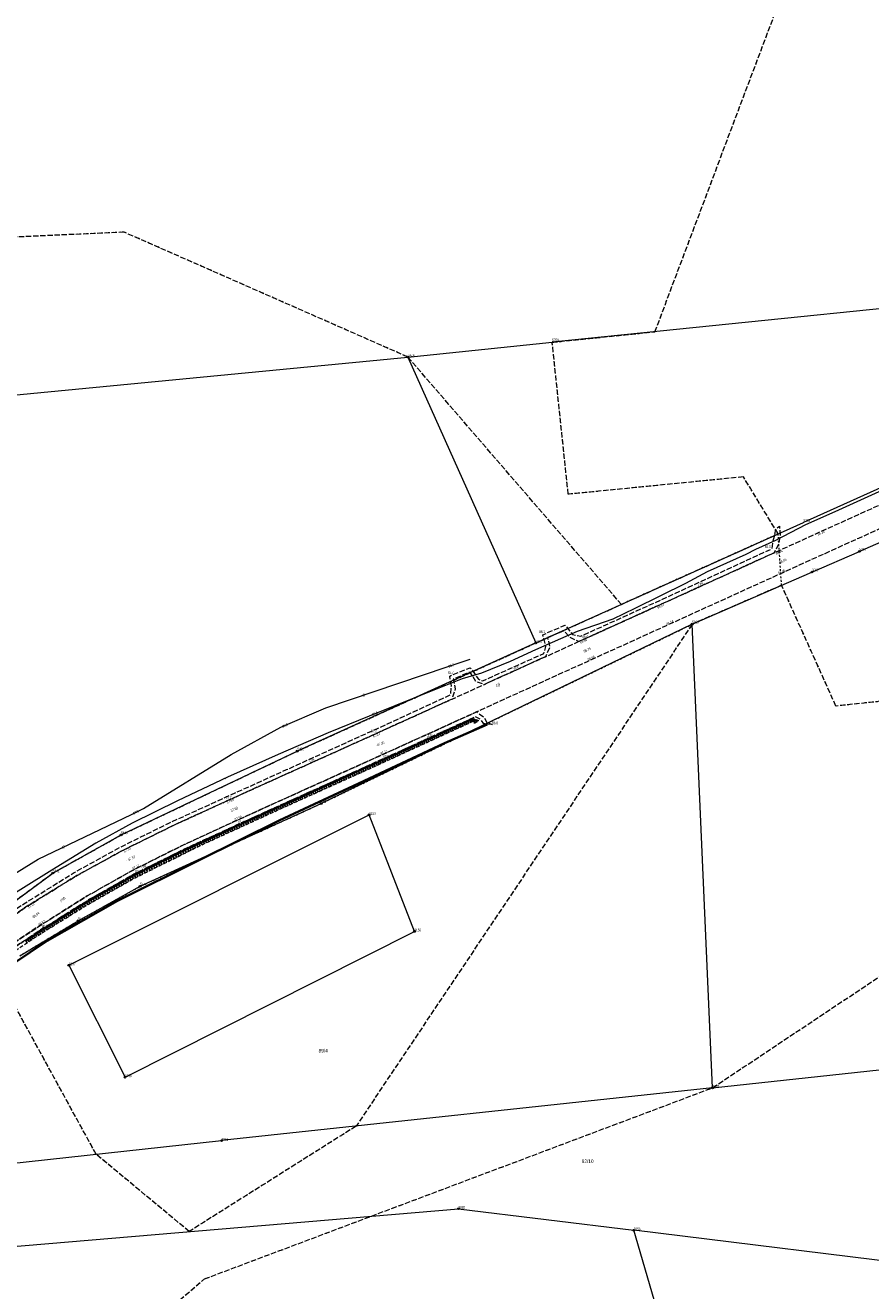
# Model space of a CAD drawing. Header units: metres. Extents: x 6524698 to 6533081, y 5883213 to 5896811.
# Tile 54 of 167: x 6528935 to 6529172, y 5888501 to 5888855. Entities that reach past the tile are written whole.
import ezdxf
from ezdxf.enums import TextEntityAlignment as Align

# ---------------------------------------------------------------- set-up
doc = ezdxf.new("R2010")
doc.units = ezdxf.units.M
doc.header["$MEASUREMENT"] = 0
for name, pattern in [('mapa zasadnicza$0$1.0_0.5', [1.5, 1, -0.5]), ('mapa zasadnicza$0$1.5_0.5', [2, 1.5, -0.5]), ('mapa zasadnicza$0$219-500', [0]), ('mapa zasadnicza$0$egkk-500', [2, 1.5, -0.5]), ('mapa zasadnicza$0$egug-500', [1, 0.5, -0.5])]:
    doc.linetypes.add(name, pattern=pattern)
doc.layers.get('0').update_dxf_attribs({"lineweight": 0})
for name, color, linetype in [('mapa zasadnicza$0$000 Inne (niezydentyfikowane)', 7, 'Continuous'), ('mapa zasadnicza$0$202-punkt graniczny', 7, 'Continuous'), ('mapa zasadnicza$0$202-punkt graniczny-Atr103', 7, 'Continuous'), ('mapa zasadnicza$0$203-punkt graniczny', 7, 'Continuous'), ('mapa zasadnicza$0$203-punkt graniczny-Atr103', 7, 'Continuous'), ('mapa zasadnicza$0$210-oznaczenie konturu użytku gruntowego', 7, 'Continuous'), ('mapa zasadnicza$0$211-numer działki ewidencyjnej', 7, 'Continuous'), ('mapa zasadnicza$0$217-kontur klasyfikacyjny', 7, 'Continuous'), ('mapa zasadnicza$0$218-kontur użytku gruntowego', 7, 'Continuous'), ('mapa zasadnicza$0$219-działka ewidencyjna', 7, 'Continuous'), ('mapa zasadnicza$0$jezdnia', 7, 'Continuous'), ('mapa zasadnicza$0$jezdnia-Atr17', 7, 'Continuous'), ('mapa zasadnicza$0$ogrodzenie trwałe', 7, 'Continuous'), ('mapa zasadnicza$0$pikieta naturalna', 7, 'Continuous'), ('mapa zasadnicza$0$pikieta naturalna-Atr2', 7, 'Continuous'), ('mapa zasadnicza$0$pikieta sztuczna', 7, 'Continuous'), ('mapa zasadnicza$0$pikieta sztuczna-Atr2', 7, 'Continuous'), ('mapa zasadnicza$0$przewód telekomunikacyjny podziemny', 7, 'Continuous'), ('mapa zasadnicza$0$przewód telekomunikacyjny podziemny-Atr1', 7, 'Continuous'), ('mapa zasadnicza$0$rzędna', 7, 'Continuous'), ('mapa zasadnicza$0$rzędna-Atr2', 7, 'Continuous'), ('mapa zasadnicza$0$skarpa nieumocniona', 7, 'Continuous')]:
    doc.layers.add(name, color=color, linetype=linetype)
doc.styles.add('mapa zasadnicza$0$STANDARD', font='Working1250', dxfattribs={"width": 0.75})
doc.linetypes.add('mapa zasadnicza$0$902-500', pattern='A,3.75,0,[1,ksztalty.shx,S=0.5,R=0,X=0,Y=0],3.75', length=7.5)

# ---------------------------------------------------------------- blocks, each defined once
blk = doc.blocks.new('mapa zasadnicza$0$202')
at = {"color": 0, "linetype": 'Continuous', "lineweight": 0}
blk.add_circle((0, 0), 0.25, dxfattribs=at)
blk = doc.blocks.new('mapa zasadnicza$0$203')
at = {"linetype": 'Continuous', "lineweight": 0}
h = blk.add_hatch(color=0, dxfattribs=at)
edge = h.paths.add_edge_path()
edge.add_arc((0, 0), 0.045, 0, 360)
blk = doc.blocks.new('mapa zasadnicza$0$PW01')
at = {"linetype": 'Continuous', "lineweight": 13}
h = blk.add_hatch(color=0, dxfattribs=at)
edge = h.paths.add_edge_path()
edge.add_arc((0, 0), 0.045, 0, 360)

msp = doc.modelspace()

# ---------------------------------------------------------------- linework, layer by layer
at = {"layer": 'mapa zasadnicza$0$000 Inne (niezydentyfikowane)', "color": 7, "linetype": 'Continuous', "lineweight": 25, "flags": 128}
for points in [[(6529055.09, 5888658.48), (6529055.28, 5888658.07)], [(6529055.36, 5888658.61), (6529055.74, 5888657.78)], [(6529055.64, 5888658.74), (6529055.83, 5888658.32)], [(6529055.92, 5888658.86), (6529056.29, 5888658.03)], [(6529056.19, 5888658.99), (6529056.38, 5888658.57)], [(6529056.47, 5888659.11), (6529056.85, 5888658.29)], [(6529056.74, 5888659.24), (6529056.93, 5888658.83)], [(6529057.02, 5888659.36), (6529057.4, 5888658.54)], [(6529057.3, 5888659.49), (6529057.48, 5888659.08)], [(6529057.57, 5888659.61), (6529057.94, 5888658.79)], [(6529057.84, 5888659.74), (6529058.03, 5888659.33)], [(6529058.12, 5888659.86), (6529058.49, 5888659.04)], [(6529058.39, 5888659.99), (6529058.58, 5888659.58)], [(6529058.67, 5888660.11), (6529059.04, 5888659.29)], [(6529058.94, 5888660.24), (6529059.13, 5888659.83)], [(6529059.21, 5888660.36), (6529059.59, 5888659.54)], [(6529059.49, 5888660.49), (6529059.67, 5888660.08)], [(6529059.76, 5888660.61), (6529060.13, 5888659.79)], [(6529060.03, 5888660.73), (6529060.22, 5888660.33)], [(6529060.3, 5888660.86), (6529060.67, 5888660.04)], [(6529060.57, 5888660.98), (6529060.63, 5888660.51)], [(6529060.86, 5888660.94), (6529060.68, 5888660.05)], [(6529061.14, 5888660.83), (6529061, 5888660.48)], [(6529061.39, 5888660.73), (6529061.06, 5888659.9)], [(6529061.66, 5888660.62), (6529061.44, 5888660.08)], [(6529061.99, 5888660.48), (6529061.77, 5888659.94)], [(6529047.5, 5888655.03), (6529047.89, 5888654.18)], [(6529047.79, 5888655.16), (6529047.98, 5888654.73)], [(6529048.07, 5888655.29), (6529048.46, 5888654.44)], [(6529048.36, 5888655.42), (6529048.55, 5888654.99)], [(6529048.64, 5888655.55), (6529049.03, 5888654.7)], [(6529048.92, 5888655.68), (6529049.12, 5888655.25)], [(6529049.21, 5888655.81), (6529049.59, 5888654.96)], [(6529049.49, 5888655.94), (6529049.68, 5888655.51)], [(6529049.77, 5888656.06), (6529050.16, 5888655.22)], [(6529050.05, 5888656.19), (6529050.25, 5888655.77)], [(6529050.34, 5888656.32), (6529050.72, 5888655.48)], [(6529050.62, 5888656.45), (6529050.81, 5888656.03)], [(6529050.9, 5888656.58), (6529051.28, 5888655.73)], [(6529051.18, 5888656.71), (6529051.37, 5888656.28)], [(6529051.46, 5888656.83), (6529051.84, 5888655.99)], [(6529051.74, 5888656.96), (6529051.93, 5888656.54)], [(6529052.02, 5888657.09), (6529052.4, 5888656.25)], [(6529052.3, 5888657.22), (6529052.49, 5888656.8)], [(6529052.58, 5888657.34), (6529052.96, 5888656.51)], [(6529052.86, 5888657.47), (6529053.05, 5888657.05)], [(6529053.14, 5888657.6), (6529053.52, 5888656.76)], [(6529053.42, 5888657.72), (6529053.61, 5888657.31)], [(6529053.7, 5888657.85), (6529054.08, 5888657.02)], [(6529053.98, 5888657.98), (6529054.17, 5888657.56)], [(6529054.25, 5888658.1), (6529054.63, 5888657.27)], [(6529054.53, 5888658.23), (6529054.72, 5888657.81)], [(6529054.81, 5888658.36), (6529055.19, 5888657.53)], [(6529039.71, 5888651.48), (6529039.91, 5888651.05)], [(6529040, 5888651.62), (6529040.4, 5888650.74)], [(6529040.29, 5888651.75), (6529040.49, 5888651.31)], [(6529040.59, 5888651.88), (6529040.98, 5888651.01)], [(6529040.88, 5888652.02), (6529041.08, 5888651.58)], [(6529041.17, 5888652.15), (6529041.57, 5888651.28)], [(6529041.46, 5888652.28), (6529041.66, 5888651.85)], [(6529041.75, 5888652.41), (6529042.15, 5888651.54)], [(6529042.04, 5888652.55), (6529042.24, 5888652.11)], [(6529042.33, 5888652.68), (6529042.73, 5888651.81)], [(6529042.62, 5888652.81), (6529042.82, 5888652.38)], [(6529042.91, 5888652.94), (6529043.3, 5888652.07)], [(6529043.2, 5888653.07), (6529043.4, 5888652.64)], [(6529043.49, 5888653.2), (6529043.88, 5888652.34)], [(6529043.78, 5888653.34), (6529043.97, 5888652.9)], [(6529044.06, 5888653.47), (6529044.46, 5888652.6)], [(6529044.35, 5888653.6), (6529044.55, 5888653.17)], [(6529044.64, 5888653.73), (6529045.03, 5888652.87)], [(6529044.93, 5888653.86), (6529045.12, 5888653.43)], [(6529045.22, 5888653.99), (6529045.61, 5888653.13)], [(6529045.5, 5888654.12), (6529045.7, 5888653.69)], [(6529045.79, 5888654.25), (6529046.18, 5888653.39)], [(6529046.07, 5888654.38), (6529046.27, 5888653.95)], [(6529046.36, 5888654.51), (6529046.75, 5888653.66)], [(6529046.65, 5888654.64), (6529046.84, 5888654.21)], [(6529046.93, 5888654.77), (6529047.32, 5888653.92)], [(6529047.22, 5888654.9), (6529047.41, 5888654.47)], [(6529031.67, 5888647.84), (6529032.08, 5888646.93)], [(6529031.97, 5888647.98), (6529032.18, 5888647.52)], [(6529032.28, 5888648.11), (6529032.69, 5888647.2)], [(6529032.58, 5888648.25), (6529032.78, 5888647.8)], [(6529032.88, 5888648.39), (6529033.29, 5888647.48)], [(6529033.19, 5888648.53), (6529033.39, 5888648.07)], [(6529033.49, 5888648.66), (6529033.9, 5888647.76)], [(6529033.79, 5888648.8), (6529033.99, 5888648.35)], [(6529034.09, 5888648.93), (6529034.5, 5888648.03)], [(6529034.39, 5888649.07), (6529034.59, 5888648.62)], [(6529034.69, 5888649.2), (6529035.09, 5888648.31)], [(6529034.99, 5888649.34), (6529035.19, 5888648.89)], [(6529035.29, 5888649.47), (6529035.69, 5888648.58)], [(6529035.58, 5888649.61), (6529035.79, 5888649.16)], [(6529035.88, 5888649.74), (6529036.29, 5888648.85)], [(6529036.18, 5888649.88), (6529036.38, 5888649.43)], [(6529036.47, 5888650.01), (6529036.88, 5888649.13)], [(6529036.77, 5888650.15), (6529036.97, 5888649.7)], [(6529037.06, 5888650.28), (6529037.47, 5888649.4)], [(6529037.36, 5888650.42), (6529037.56, 5888649.97)], [(6529037.65, 5888650.55), (6529038.06, 5888649.67)], [(6529037.95, 5888650.68), (6529038.15, 5888650.24)], [(6529038.24, 5888650.82), (6529038.64, 5888649.94)], [(6529038.54, 5888650.95), (6529038.74, 5888650.51)], [(6529038.83, 5888651.08), (6529039.23, 5888650.21)], [(6529039.12, 5888651.22), (6529039.32, 5888650.78)], [(6529039.42, 5888651.35), (6529039.82, 5888650.47)], [(6529024.05, 5888644.41), (6529024.26, 5888643.95)], [(6529024.36, 5888644.54), (6529024.77, 5888643.63)], [(6529024.66, 5888644.68), (6529024.87, 5888644.22)], [(6529024.97, 5888644.82), (6529025.38, 5888643.91)], [(6529025.27, 5888644.96), (6529025.48, 5888644.5)], [(6529025.58, 5888645.09), (6529025.99, 5888644.18)], [(6529025.88, 5888645.23), (6529026.09, 5888644.77)], [(6529026.18, 5888645.37), (6529026.6, 5888644.45)], [(6529026.49, 5888645.51), (6529026.7, 5888645.05)], [(6529026.79, 5888645.64), (6529027.21, 5888644.73)], [(6529027.1, 5888645.78), (6529027.3, 5888645.32)], [(6529027.4, 5888645.92), (6529027.81, 5888645)], [(6529027.71, 5888646.06), (6529027.91, 5888645.6)], [(6529028.01, 5888646.19), (6529028.42, 5888645.28)], [(6529028.32, 5888646.33), (6529028.52, 5888645.87)], [(6529028.62, 5888646.47), (6529029.03, 5888645.55)], [(6529028.93, 5888646.6), (6529029.13, 5888646.15)], [(6529029.23, 5888646.74), (6529029.64, 5888645.83)], [(6529029.53, 5888646.88), (6529029.74, 5888646.42)], [(6529029.84, 5888647.02), (6529030.25, 5888646.1)], [(6529030.14, 5888647.15), (6529030.35, 5888646.7)], [(6529030.45, 5888647.29), (6529030.86, 5888646.38)], [(6529030.75, 5888647.43), (6529030.96, 5888646.97)], [(6529031.06, 5888647.57), (6529031.47, 5888646.65)], [(6529031.36, 5888647.7), (6529031.57, 5888647.25)], [(6529016.13, 5888640.83), (6529016.33, 5888640.38)], [(6529016.43, 5888640.97), (6529016.84, 5888640.06)], [(6529016.74, 5888641.11), (6529016.94, 5888640.65)], [(6529017.04, 5888641.25), (6529017.45, 5888640.33)], [(6529017.35, 5888641.38), (6529017.55, 5888640.93)], [(6529017.65, 5888641.52), (6529018.06, 5888640.61)], [(6529017.96, 5888641.66), (6529018.16, 5888641.2)], [(6529018.26, 5888641.8), (6529018.67, 5888640.88)], [(6529018.57, 5888641.93), (6529018.77, 5888641.48)], [(6529018.87, 5888642.07), (6529019.28, 5888641.16)], [(6529019.17, 5888642.21), (6529019.38, 5888641.75)], [(6529019.48, 5888642.35), (6529019.89, 5888641.43)], [(6529019.78, 5888642.48), (6529019.99, 5888642.03)], [(6529020.09, 5888642.62), (6529020.5, 5888641.71)], [(6529020.39, 5888642.76), (6529020.6, 5888642.3)], [(6529020.7, 5888642.9), (6529021.11, 5888641.98)], [(6529021, 5888643.03), (6529021.21, 5888642.58)], [(6529021.31, 5888643.17), (6529021.72, 5888642.26)], [(6529021.61, 5888643.31), (6529021.82, 5888642.85)], [(6529021.92, 5888643.45), (6529022.33, 5888642.53)], [(6529022.22, 5888643.58), (6529022.43, 5888643.13)], [(6529022.53, 5888643.72), (6529022.94, 5888642.81)], [(6529022.83, 5888643.86), (6529023.04, 5888643.4)], [(6529023.14, 5888643.99), (6529023.55, 5888643.08)], [(6529023.44, 5888644.13), (6529023.65, 5888643.68)], [(6529023.75, 5888644.27), (6529024.16, 5888643.36)], [(6529008.22, 5888637.26), (6529008.42, 5888636.8)], [(6529008.52, 5888637.39), (6529008.93, 5888636.49)], [(6529008.82, 5888637.53), (6529009.03, 5888637.08)], [(6529009.12, 5888637.67), (6529009.54, 5888636.76)], [(6529009.43, 5888637.81), (6529009.63, 5888637.35)], [(6529009.73, 5888637.94), (6529010.14, 5888637.03)], [(6529010.03, 5888638.08), (6529010.24, 5888637.63)], [(6529010.34, 5888638.22), (6529010.75, 5888637.31)], [(6529010.64, 5888638.36), (6529010.85, 5888637.9)], [(6529010.94, 5888638.49), (6529011.36, 5888637.58)], [(6529011.25, 5888638.63), (6529011.45, 5888638.18)], [(6529011.55, 5888638.77), (6529011.97, 5888637.86)], [(6529011.86, 5888638.91), (6529012.06, 5888638.45)], [(6529012.16, 5888639.05), (6529012.57, 5888638.13)], [(6529012.47, 5888639.18), (6529012.67, 5888638.73)], [(6529012.77, 5888639.32), (6529013.18, 5888638.41)], [(6529013.08, 5888639.46), (6529013.28, 5888639)], [(6529013.38, 5888639.6), (6529013.79, 5888638.68)], [(6529013.69, 5888639.73), (6529013.89, 5888639.28)], [(6529013.99, 5888639.87), (6529014.4, 5888638.96)], [(6529014.3, 5888640.01), (6529014.5, 5888639.55)], [(6529014.6, 5888640.15), (6529015.01, 5888639.23)], [(6529014.91, 5888640.28), (6529015.11, 5888639.83)], [(6529015.21, 5888640.42), (6529015.62, 5888639.51)], [(6529015.52, 5888640.56), (6529015.72, 5888640.1)], [(6529015.82, 5888640.7), (6529016.23, 5888639.78)], [(6529000.33, 5888633.68), (6529000.54, 5888633.22)], [(6529000.63, 5888633.82), (6529001.05, 5888632.9)], [(6529000.94, 5888633.96), (6529001.15, 5888633.5)], [(6529001.25, 5888634.1), (6529001.67, 5888633.18)], [(6529001.56, 5888634.24), (6529001.76, 5888633.78)], [(6529001.86, 5888634.38), (6529002.28, 5888633.46)], [(6529002.17, 5888634.51), (6529002.38, 5888634.06)], [(6529002.47, 5888634.65), (6529002.89, 5888633.74)], [(6529002.78, 5888634.79), (6529002.99, 5888634.33)], [(6529003.08, 5888634.93), (6529003.5, 5888634.02)], [(6529003.39, 5888635.07), (6529003.59, 5888634.61)], [(6529003.69, 5888635.21), (6529004.1, 5888634.3)], [(6529003.99, 5888635.34), (6529004.2, 5888634.89)], [(6529004.3, 5888635.48), (6529004.71, 5888634.57)], [(6529004.6, 5888635.62), (6529004.81, 5888635.16)], [(6529004.9, 5888635.75), (6529005.31, 5888634.85)], [(6529005.2, 5888635.89), (6529005.41, 5888635.44)], [(6529005.51, 5888636.03), (6529005.91, 5888635.13)], [(6529005.81, 5888636.16), (6529006.01, 5888635.71)], [(6529006.11, 5888636.3), (6529006.52, 5888635.4)], [(6529006.41, 5888636.44), (6529006.61, 5888635.99)], [(6529006.71, 5888636.57), (6529007.12, 5888635.67)], [(6529007.01, 5888636.71), (6529007.21, 5888636.26)], [(6529007.31, 5888636.85), (6529007.72, 5888635.94)], [(6529007.61, 5888636.98), (6529007.82, 5888636.53)], [(6529007.91, 5888637.12), (6529008.32, 5888636.21)], [(6528992.53, 5888630.12), (6528992.96, 5888629.19)], [(6528992.84, 5888630.27), (6528993.05, 5888629.8)], [(6528993.15, 5888630.41), (6528993.58, 5888629.47)], [(6528993.46, 5888630.56), (6528993.68, 5888630.09)], [(6528993.78, 5888630.7), (6528994.21, 5888629.76)], [(6528994.09, 5888630.85), (6528994.31, 5888630.38)], [(6528994.4, 5888630.99), (6528994.84, 5888630.05)], [(6528994.72, 5888631.14), (6528994.93, 5888630.66)], [(6528995.03, 5888631.28), (6528995.46, 5888630.33)], [(6528995.35, 5888631.42), (6528995.56, 5888630.95)], [(6528995.66, 5888631.56), (6528996.09, 5888630.62)], [(6528995.97, 5888631.71), (6528996.19, 5888631.24)], [(6528996.29, 5888631.85), (6528996.71, 5888630.91)], [(6528996.6, 5888631.99), (6528996.81, 5888631.52)], [(6528996.91, 5888632.13), (6528997.34, 5888631.2)], [(6528997.23, 5888632.27), (6528997.44, 5888631.81)], [(6528997.54, 5888632.41), (6528997.96, 5888631.48)], [(6528997.85, 5888632.56), (6528998.06, 5888632.09)], [(6528998.16, 5888632.7), (6528998.58, 5888631.77)], [(6528998.47, 5888632.84), (6528998.68, 5888632.37)], [(6528998.78, 5888632.98), (6528999.2, 5888632.05)], [(6528999.09, 5888633.12), (6528999.3, 5888632.66)], [(6528999.4, 5888633.26), (6528999.82, 5888632.33)], [(6528999.71, 5888633.4), (6528999.92, 5888632.94)], [(6529000.02, 5888633.54), (6529000.44, 5888632.62)], [(6528984.86, 5888626.58), (6528985.07, 5888626.12)], [(6528985.16, 5888626.72), (6528985.58, 5888625.81)], [(6528985.46, 5888626.86), (6528985.67, 5888626.4)], [(6528985.76, 5888627), (6528986.19, 5888626.08)], [(6528986.07, 5888627.14), (6528986.28, 5888626.68)], [(6528986.37, 5888627.28), (6528986.79, 5888626.36)], [(6528986.68, 5888627.42), (6528986.89, 5888626.96)], [(6528986.98, 5888627.56), (6528987.4, 5888626.64)], [(6528987.29, 5888627.7), (6528987.5, 5888627.24)], [(6528987.59, 5888627.84), (6528988.02, 5888626.92)], [(6528987.9, 5888627.98), (6528988.11, 5888627.52)], [(6528988.2, 5888628.12), (6528988.63, 5888627.2)], [(6528988.51, 5888628.27), (6528988.72, 5888627.81)], [(6528988.82, 5888628.41), (6528989.24, 5888627.49)], [(6528989.12, 5888628.55), (6528989.34, 5888628.09)], [(6528989.43, 5888628.69), (6528989.86, 5888627.77)], [(6528989.74, 5888628.83), (6528989.95, 5888628.37)], [(6528990.05, 5888628.98), (6528990.48, 5888628.05)], [(6528990.36, 5888629.12), (6528990.57, 5888628.66)], [(6528990.67, 5888629.26), (6528991.09, 5888628.33)], [(6528990.97, 5888629.41), (6528991.19, 5888628.94)], [(6528991.28, 5888629.55), (6528991.71, 5888628.62)], [(6528991.59, 5888629.69), (6528991.81, 5888629.23)], [(6528991.91, 5888629.84), (6528992.34, 5888628.9)], [(6528992.22, 5888629.98), (6528992.43, 5888629.51)], [(6528977.65, 5888623.19), (6528977.91, 5888622.68)], [(6528978, 5888623.36), (6528978.51, 5888622.34)], [(6528978.34, 5888623.53), (6528978.59, 5888623.02)], [(6528978.68, 5888623.7), (6528979.19, 5888622.67)], [(6528979.02, 5888623.87), (6528979.28, 5888623.36)], [(6528979.36, 5888624.04), (6528979.84, 5888623)], [(6528979.71, 5888624.2), (6528979.95, 5888623.68)], [(6528980.05, 5888624.36), (6528980.53, 5888623.34)], [(6528980.39, 5888624.51), (6528980.63, 5888624.01)], [(6528980.73, 5888624.67), (6528981.19, 5888623.67)], [(6528981.07, 5888624.82), (6528981.3, 5888624.33)], [(6528981.4, 5888624.98), (6528981.85, 5888623.99)], [(6528981.73, 5888625.13), (6528981.95, 5888624.64)], [(6528982.05, 5888625.28), (6528982.5, 5888624.31)], [(6528982.37, 5888625.43), (6528982.6, 5888624.95)], [(6528982.69, 5888625.58), (6528983.13, 5888624.63)], [(6528983.01, 5888625.72), (6528983.23, 5888625.25)], [(6528983.33, 5888625.87), (6528983.76, 5888624.94)], [(6528983.64, 5888626.01), (6528983.85, 5888625.55)], [(6528983.94, 5888626.15), (6528984.37, 5888625.24)], [(6528984.25, 5888626.3), (6528984.46, 5888625.84)], [(6528984.55, 5888626.44), (6528984.97, 5888625.53)], [(6528970.2, 5888619.48), (6528970.45, 5888618.98)], [(6528970.54, 5888619.65), (6528971.04, 5888618.64)], [(6528970.88, 5888619.82), (6528971.13, 5888619.31)], [(6528971.21, 5888619.98), (6528971.72, 5888618.97)], [(6528971.55, 5888620.15), (6528971.8, 5888619.65)], [(6528971.89, 5888620.32), (6528972.39, 5888619.31)], [(6528972.22, 5888620.49), (6528972.48, 5888619.98)], [(6528972.56, 5888620.66), (6528973.07, 5888619.64)], [(6528972.9, 5888620.82), (6528973.15, 5888620.32)], [(6528973.24, 5888620.99), (6528973.74, 5888619.98)], [(6528973.58, 5888621.16), (6528973.83, 5888620.65)], [(6528973.92, 5888621.33), (6528974.42, 5888620.31)], [(6528974.25, 5888621.5), (6528974.51, 5888620.99)], [(6528974.59, 5888621.67), (6528975.1, 5888620.65)], [(6528974.93, 5888621.84), (6528975.19, 5888621.33)], [(6528975.27, 5888622.01), (6528975.78, 5888620.99)], [(6528975.61, 5888622.17), (6528975.87, 5888621.66)], [(6528975.95, 5888622.34), (6528976.46, 5888621.32)], [(6528976.29, 5888622.51), (6528976.55, 5888622)], [(6528976.63, 5888622.68), (6528977.14, 5888621.66)], [(6528976.97, 5888622.85), (6528977.23, 5888622.34)], [(6528977.31, 5888623.02), (6528977.82, 5888622)], [(6528963.59, 5888616.04), (6528963.87, 5888615.56)], [(6528963.92, 5888616.22), (6528964.46, 5888615.26)], [(6528964.24, 5888616.4), (6528964.51, 5888615.92)], [(6528964.56, 5888616.59), (6528965.11, 5888615.62)], [(6528964.88, 5888616.77), (6528965.16, 5888616.29)], [(6528965.2, 5888616.95), (6528965.75, 5888615.99)], [(6528965.53, 5888617.13), (6528965.8, 5888616.65)], [(6528965.85, 5888617.31), (6528966.35, 5888616.31)], [(6528966.18, 5888617.48), (6528966.43, 5888616.98)], [(6528966.52, 5888617.65), (6528967.01, 5888616.64)], [(6528966.85, 5888617.81), (6528967.1, 5888617.31)], [(6528967.18, 5888617.98), (6528967.68, 5888616.98)], [(6528967.52, 5888618.15), (6528967.77, 5888617.64)], [(6528967.85, 5888618.31), (6528968.35, 5888617.31)], [(6528968.19, 5888618.48), (6528968.44, 5888617.98)], [(6528968.52, 5888618.65), (6528969.02, 5888617.64)], [(6528968.86, 5888618.81), (6528969.11, 5888618.31)], [(6528969.19, 5888618.98), (6528969.7, 5888617.97)], [(6528969.53, 5888619.15), (6528969.78, 5888618.64)], [(6528969.87, 5888619.31), (6528970.37, 5888618.31)], [(6528957.14, 5888612.39), (6528957.42, 5888611.91)], [(6528957.47, 5888612.57), (6528958.02, 5888611.61)], [(6528957.79, 5888612.76), (6528958.06, 5888612.27)], [(6528958.11, 5888612.94), (6528958.66, 5888611.97)], [(6528958.44, 5888613.12), (6528958.71, 5888612.64)], [(6528958.76, 5888613.3), (6528959.31, 5888612.34)], [(6528959.08, 5888613.49), (6528959.35, 5888613)], [(6528959.4, 5888613.67), (6528959.95, 5888612.7)], [(6528959.73, 5888613.85), (6528960, 5888613.37)], [(6528960.05, 5888614.03), (6528960.6, 5888613.07)], [(6528960.37, 5888614.22), (6528960.64, 5888613.73)], [(6528960.69, 5888614.4), (6528961.24, 5888613.43)], [(6528961.02, 5888614.58), (6528961.29, 5888614.1)], [(6528961.34, 5888614.76), (6528961.89, 5888613.8)], [(6528961.66, 5888614.95), (6528961.93, 5888614.46)], [(6528961.98, 5888615.13), (6528962.53, 5888614.16)], [(6528962.3, 5888615.31), (6528962.58, 5888614.83)], [(6528962.63, 5888615.49), (6528963.17, 5888614.53)], [(6528962.95, 5888615.68), (6528963.22, 5888615.19)], [(6528963.27, 5888615.86), (6528963.82, 5888614.89)], [(6528951.2, 5888608.9), (6528951.75, 5888608.02)], [(6528951.49, 5888609.08), (6528951.77, 5888608.64)], [(6528951.79, 5888609.26), (6528952.33, 5888608.38)], [(6528952.08, 5888609.44), (6528952.36, 5888609)], [(6528952.37, 5888609.63), (6528952.93, 5888608.73)], [(6528952.67, 5888609.81), (6528952.96, 5888609.36)], [(6528952.97, 5888610), (6528953.55, 5888609.08)], [(6528953.28, 5888610.2), (6528953.57, 5888609.73)], [(6528953.59, 5888610.38), (6528954.14, 5888609.41)], [(6528953.92, 5888610.57), (6528954.19, 5888610.08)], [(6528954.24, 5888610.75), (6528954.79, 5888609.78)], [(6528954.56, 5888610.93), (6528954.84, 5888610.45)], [(6528954.89, 5888611.11), (6528955.43, 5888610.14)], [(6528955.21, 5888611.3), (6528955.48, 5888610.81)], [(6528955.53, 5888611.48), (6528956.08, 5888610.51)], [(6528955.85, 5888611.66), (6528956.13, 5888611.18)], [(6528956.18, 5888611.84), (6528956.72, 5888610.88)], [(6528956.5, 5888612.03), (6528956.77, 5888611.54)], [(6528956.82, 5888612.21), (6528957.37, 5888611.24)], [(6528945.72, 5888605.46), (6528945.99, 5888605.03)], [(6528946.01, 5888605.64), (6528946.55, 5888604.78)], [(6528946.3, 5888605.82), (6528946.56, 5888605.39)], [(6528946.58, 5888606), (6528947.12, 5888605.14)], [(6528946.87, 5888606.18), (6528947.14, 5888605.75)], [(6528947.16, 5888606.36), (6528947.7, 5888605.5)], [(6528947.44, 5888606.54), (6528947.71, 5888606.11)], [(6528947.73, 5888606.72), (6528948.27, 5888605.86)], [(6528948.02, 5888606.9), (6528948.29, 5888606.47)], [(6528948.31, 5888607.08), (6528948.85, 5888606.22)], [(6528948.59, 5888607.26), (6528948.87, 5888606.83)], [(6528948.88, 5888607.44), (6528949.43, 5888606.57)], [(6528949.17, 5888607.62), (6528949.44, 5888607.19)], [(6528949.46, 5888607.8), (6528950.01, 5888606.94)], [(6528949.75, 5888607.99), (6528950.02, 5888607.55)], [(6528950.04, 5888608.17), (6528950.59, 5888607.3)], [(6528950.33, 5888608.35), (6528950.6, 5888607.91)], [(6528950.62, 5888608.53), (6528951.17, 5888607.66)], [(6528950.91, 5888608.71), (6528951.19, 5888608.28)], [(6528940.06, 5888601.92), (6528940.33, 5888601.5)], [(6528940.34, 5888602.09), (6528940.87, 5888601.25)], [(6528940.63, 5888602.27), (6528940.89, 5888601.85)], [(6528940.91, 5888602.45), (6528941.43, 5888601.6)], [(6528941.19, 5888602.62), (6528941.45, 5888602.2)], [(6528941.47, 5888602.8), (6528942, 5888601.95)], [(6528941.75, 5888602.97), (6528942.02, 5888602.55)], [(6528942.03, 5888603.15), (6528942.56, 5888602.3)], [(6528942.31, 5888603.33), (6528942.58, 5888602.9)], [(6528942.6, 5888603.5), (6528943.13, 5888602.66)], [(6528942.88, 5888603.68), (6528943.15, 5888603.26)], [(6528943.16, 5888603.86), (6528943.7, 5888603.01)], [(6528943.45, 5888604.04), (6528943.71, 5888603.61)], [(6528943.73, 5888604.21), (6528944.26, 5888603.36)], [(6528944.01, 5888604.39), (6528944.28, 5888603.97)], [(6528944.3, 5888604.57), (6528944.83, 5888603.72)], [(6528944.58, 5888604.75), (6528944.85, 5888604.32)], [(6528944.87, 5888604.93), (6528945.4, 5888604.07)], [(6528945.15, 5888605.11), (6528945.42, 5888604.68)], [(6528945.44, 5888605.28), (6528945.97, 5888604.43)], [(6528935.46, 5888598.86), (6528935.98, 5888598.07)], [(6528935.72, 5888599.04), (6528935.98, 5888598.64)], [(6528935.98, 5888599.22), (6528936.52, 5888598.42)], [(6528936.25, 5888599.39), (6528936.52, 5888598.99)], [(6528936.52, 5888599.57), (6528937.05, 5888598.77)], [(6528936.78, 5888599.75), (6528937.05, 5888599.35)], [(6528937.05, 5888599.93), (6528937.59, 5888599.12)], [(6528937.32, 5888600.11), (6528937.59, 5888599.7)], [(6528937.59, 5888600.29), (6528938.13, 5888599.47)], [(6528937.86, 5888600.47), (6528938.13, 5888600.06)], [(6528938.13, 5888600.65), (6528938.68, 5888599.83)], [(6528938.41, 5888600.83), (6528938.68, 5888600.42)], [(6528938.68, 5888601.01), (6528939.23, 5888600.19)], [(6528938.95, 5888601.19), (6528939.23, 5888600.78)], [(6528939.23, 5888601.38), (6528939.78, 5888600.55)], [(6528939.5, 5888601.56), (6528939.78, 5888601.14)], [(6528939.78, 5888601.74), (6528940.31, 5888600.89)]]:
    msp.add_lwpolyline(points, dxfattribs=at)
at = {"layer": 'mapa zasadnicza$0$217-kontur klasyfikacyjny', "color": 92, "linetype": 'mapa zasadnicza$0$egkk-500', "lineweight": 18, "flags": 128}
for points in [[(6529111.71, 5888769.27), (6529177.35, 5888943.61)], [(6528963.1, 5888797.16), (6528823.6, 5888790.86)], [(6529042.53, 5888762.19), (6528963.1, 5888797.16)], [(6529082.94, 5888766.32), (6529111.71, 5888769.27)], [(6529087.43, 5888723.74), (6529082.94, 5888766.32)], [(6529102.3, 5888692.88), (6529042.53, 5888762.19)], [(6529136.47, 5888728.61), (6529087.43, 5888723.74)], [(6529146.19, 5888712.64), (6529136.47, 5888728.61)], [(6529102.3, 5888692.88), (6529146.19, 5888712.64)], [(6529147.15, 5888698.25), (6529122.13, 5888687.34)], [(6529162.36, 5888664.41), (6529147.15, 5888698.25)], [(6529078.35, 5888682.09), (6529102.3, 5888692.88)], [(6529122.13, 5888687.34), (6529028.05, 5888546.74)], [(6529011.58, 5888651.78), (6529078.35, 5888682.09)], [(6529192.86, 5888667.65), (6529162.36, 5888664.41)], [(6528962.27, 5888628.31), (6529011.58, 5888651.78)], [(6528943.18, 5888617.65), (6528962.27, 5888628.31)], [(6528927.41, 5888606.02), (6528943.18, 5888617.65)], [(6529127.84, 5888557.49), (6529195.99, 5888602.93)], [(6528955.28, 5888538.86), (6528927.35, 5888589.9)], [(6528985.59, 5888503.95), (6529127.84, 5888557.49)], [(6529028.05, 5888546.74), (6528981.32, 5888517.23)], [(6528981.32, 5888517.23), (6528955.28, 5888538.86)], [(6528974.16, 5888494.17), (6528985.59, 5888503.95)]]:
    msp.add_lwpolyline(points, dxfattribs=at)
at = {"layer": 'mapa zasadnicza$0$218-kontur użytku gruntowego', "color": 3, "linetype": 'mapa zasadnicza$0$egug-500', "lineweight": 18, "flags": 128}
for points in [[(6529111.71, 5888769.27), (6529177.35, 5888943.61)], [(6528963.1, 5888797.16), (6528823.6, 5888790.86)], [(6529042.53, 5888762.19), (6528963.1, 5888797.16)], [(6529082.94, 5888766.32), (6529111.71, 5888769.27)], [(6529087.43, 5888723.74), (6529082.94, 5888766.32)], [(6529102.3, 5888692.88), (6529042.53, 5888762.19)], [(6529136.47, 5888728.61), (6529087.43, 5888723.74)], [(6529146.19, 5888712.64), (6529136.47, 5888728.61)], [(6529146.19, 5888712.64), (6529102.3, 5888692.88)], [(6529147.15, 5888698.25), (6529146.19, 5888712.64)], [(6529147.15, 5888698.25), (6529122.13, 5888687.34)], [(6529162.36, 5888664.41), (6529147.15, 5888698.25)], [(6529078.35, 5888682.09), (6529102.3, 5888692.88)], [(6529018.26, 5888637.09), (6529122.13, 5888687.34)], [(6529122.13, 5888687.34), (6529028.05, 5888546.74)], [(6529011.58, 5888651.78), (6529078.35, 5888682.09)], [(6529192.86, 5888667.65), (6529162.36, 5888664.41)], [(6528962.27, 5888628.31), (6529011.58, 5888651.78)], [(6528967.61, 5888613.93), (6529018.26, 5888637.09)], [(6528943.18, 5888617.65), (6528962.27, 5888628.31)], [(6528927.41, 5888606.02), (6528943.18, 5888617.65)], [(6528950.25, 5888604.28), (6528967.61, 5888613.93)], [(6528933.89, 5888594.47), (6528950.25, 5888604.28)], [(6529127.84, 5888557.49), (6529195.99, 5888602.93)], [(6528955.28, 5888538.86), (6528927.35, 5888589.9)], [(6528985.59, 5888503.95), (6529127.84, 5888557.49)], [(6529028.05, 5888546.74), (6528981.32, 5888517.23)], [(6528981.32, 5888517.23), (6528955.28, 5888538.86)], [(6528974.16, 5888494.17), (6528985.59, 5888503.95)]]:
    msp.add_lwpolyline(points, dxfattribs=at)
at = {"layer": 'mapa zasadnicza$0$219-działka ewidencyjna', "color": 7, "linetype": 'mapa zasadnicza$0$219-500', "lineweight": 18, "flags": 128}
for points in [[(6529236.78, 5888782.06), (6529082.94, 5888766.32)], [(6529042.53, 5888762.19), (6529082.94, 5888766.32)], [(6528834.04, 5888742.04), (6529042.53, 5888762.19)], [(6529042.53, 5888762.19), (6529078.35, 5888682.09)], [(6529246.44, 5888757.8), (6529153.31, 5888715.85)], [(6529078.35, 5888682.09), (6529153.31, 5888715.85)], [(6529191.12, 5888717.42), (6529168.94, 5888707.75)], [(6529155.66, 5888701.96), (6529168.94, 5888707.75)], [(6529122.13, 5888687.34), (6529155.66, 5888701.96)], [(6529122.13, 5888687.34), (6529018.26, 5888637.09)], [(6529127.84, 5888557.49), (6529122.13, 5888687.34)], [(6529078.35, 5888682.09), (6529011.58, 5888651.78)], [(6528962.27, 5888628.31), (6529011.58, 5888651.78)], [(6528947.65, 5888591.8), (6529031.67, 5888633.94)], [(6528967.61, 5888613.93), (6529018.26, 5888637.09)], [(6529044.37, 5888601.3), (6529031.67, 5888633.94)], [(6528943.18, 5888617.65), (6528962.27, 5888628.31)], [(6528927.41, 5888606.02), (6528943.18, 5888617.65)], [(6528950.25, 5888604.28), (6528967.61, 5888613.93)], [(6528933.89, 5888594.47), (6528950.25, 5888604.28)], [(6528963.36, 5888560.47), (6529044.37, 5888601.3)], [(6528947.65, 5888591.8), (6528963.36, 5888560.47)], [(6529127.84, 5888557.49), (6529197.82, 5888565.08)], [(6529127.84, 5888557.49), (6528990.41, 5888542.69)], [(6528833.09, 5888525.55), (6528990.41, 5888542.69)], [(6528801.88, 5888502.02), (6529056.7, 5888523.62)], [(6529056.7, 5888523.62), (6529105.79, 5888517.58)], [(6529121.92, 5888462.25), (6529105.79, 5888517.58)], [(6529193.61, 5888506.8), (6529105.79, 5888517.58)]]:
    msp.add_lwpolyline(points, dxfattribs=at)
at = {"layer": 'mapa zasadnicza$0$jezdnia', "color": 7, "linetype": 'mapa zasadnicza$0$1.5_0.5', "lineweight": 18, "flags": 128}
for points in [[(6528677.37, 5888456.07), (6528679.79, 5888456.79), (6528696.87, 5888461.87), (6528707.2, 5888465.15), (6528717.86, 5888469.03), (6528725.53, 5888472.14), (6528733.5, 5888475.37), (6528744.29, 5888480.33), (6528758.38, 5888487.71), (6528776.73, 5888498.96), (6528785.8, 5888504.91), (6528792.65, 5888509.48), (6528818.59, 5888527.1), (6528841.43, 5888542.79), (6528859.71, 5888555.42), (6528880.03, 5888569.59), (6528901.38, 5888584.45), (6528921.83, 5888598.69), (6528935.55, 5888608.06), (6528949.58, 5888616.76), (6528962.48, 5888623.86), (6528975.91, 5888630.5), (6528991.49, 5888637.67), (6529009.06, 5888645.62), (6529032.43, 5888656.15), (6529054.91, 5888666.38), (6529063.96, 5888670.5), (6529081.03, 5888678.23), (6529090.34, 5888682.46), (6529111.99, 5888692.28), (6529145.07, 5888707.34), (6529156.71, 5888712.67), (6529174.26, 5888720.6), (6529185.2, 5888725.55), (6529208.61, 5888736.21), (6529229.88, 5888746.01), (6529231.28, 5888743.1), (6529232.65, 5888740.44), (6529210.99, 5888730.55), (6529187.85, 5888720.12), (6529177.4, 5888715.36), (6529175.14, 5888714.33), (6529168.66, 5888711.38), (6529159.24, 5888707.1), (6529155.26, 5888705.31), (6529145.95, 5888701.06), (6529114.82, 5888686.9), (6529092.87, 5888676.93), (6529070.79, 5888666.88), (6529061.78, 5888662.77), (6529034.85, 5888650.55), (6529011.45, 5888640.01), (6528994.08, 5888632.13), (6528978.7, 5888625.02), (6528965.29, 5888618.29), (6528952.77, 5888611.23), (6528939.12, 5888602.64), (6528925.33, 5888593.41), (6528904.78, 5888579.24), (6528883.45, 5888564.44), (6528862.91, 5888550.33), (6528844.78, 5888537.8), (6528821.87, 5888521.98), (6528796.2, 5888504.33), (6528780.11, 5888493.52), (6528762.05, 5888482.35), (6528746.98, 5888474.3), (6528742.8, 5888472.37), (6528735.95, 5888469.21), (6528719.95, 5888462.88), (6528709.53, 5888459.26), (6528687.08, 5888452.5), (6528679.69, 5888450.37)], [(6528733.07, 5888476.4), (6528743.79, 5888481.37), (6528757.89, 5888488.76), (6528775.22, 5888499.33), (6528775.73, 5888501.13), (6528775.28, 5888504.18), (6528781.16, 5888507.52), (6528782.76, 5888505.78), (6528785.55, 5888506.07), (6528792.08, 5888510.45), (6528817.94, 5888527.97), (6528840.72, 5888543.67), (6528858.89, 5888556.27), (6528879.44, 5888570.55), (6528900.77, 5888585.35), (6528921.24, 5888599.61), (6528932.19, 5888607.22), (6528935, 5888608.97), (6528949.09, 5888617.75), (6528961.96, 5888624.84), (6528975.41, 5888631.52), (6528991.15, 5888638.72), (6529008.6, 5888646.62), (6529031.89, 5888657.17), (6529054.53, 5888667.58), (6529054.71, 5888670.04), (6529054.25, 5888672.82), (6529060.01, 5888675.15), (6529062.31, 5888671.96), (6529063.48, 5888671.48), (6529080.64, 5888679.18), (6529081.16, 5888681.1), (6529080.32, 5888684.4), (6529086.56, 5888687.1), (6529088.6, 5888684.46), (6529090.98, 5888684.01), (6529111.47, 5888693.29), (6529138.85, 5888705.9), (6529144.47, 5888708.49), (6529144.82, 5888710.73), (6529145.63, 5888714.16), (6529146.57, 5888714.83), (6529146.74, 5888711.87), (6529146.23, 5888709.58), (6529145.07, 5888707.34), (6529111.99, 5888692.28), (6529090.34, 5888682.46), (6529087.82, 5888683.69), (6529086.17, 5888685.52), (6529081.65, 5888683.59), (6529082.26, 5888680.88), (6529081.03, 5888678.23), (6529063.96, 5888670.5), (6529061.56, 5888671.23), (6529059.99, 5888673.94), (6529055.22, 5888671.99), (6529055.8, 5888669.28), (6529054.91, 5888666.38), (6529032.43, 5888656.15), (6529009.06, 5888645.62), (6528991.49, 5888637.67), (6528975.91, 5888630.5), (6528962.48, 5888623.86), (6528949.58, 5888616.76), (6528935.55, 5888608.06), (6528921.83, 5888598.69), (6528901.38, 5888584.45), (6528880.03, 5888569.59), (6528859.71, 5888555.42), (6528841.43, 5888542.79), (6528818.59, 5888527.1), (6528792.65, 5888509.48), (6528785.8, 5888504.91), (6528783.6, 5888504.42), (6528782.41, 5888504.66), (6528780.79, 5888506.43), (6528776.19, 5888503.44), (6528776.81, 5888501.63), (6528776.73, 5888498.96), (6528758.38, 5888487.71), (6528744.29, 5888480.33), (6528733.5, 5888475.37), (6528725.53, 5888472.14), (6528725.07, 5888473.21), (6528727.53, 5888474.19)], [(6529066.11, 5888659.29), (6529063.82, 5888659.42), (6529062.94, 5888660.69), (6529061.48, 5888661.43), (6529035.37, 5888649.51), (6529011.97, 5888638.96), (6528994.66, 5888631.11), (6528979.2, 5888623.96), (6528965.82, 5888617.3), (6528953.43, 5888610.29), (6528939.7, 5888601.69), (6528926.03, 5888592.59), (6528905.5, 5888578.37), (6528884.3, 5888563.67), (6528863.53, 5888549.33), (6528844.23, 5888536.02), (6528825.55, 5888523.02), (6528822.68, 5888521.16), (6528796.85, 5888503.45), (6528780.85, 5888492.61), (6528769.78, 5888485.67), (6528767.69, 5888485.02), (6528762.9, 5888481.53), (6528747.53, 5888473.38), (6528743.36, 5888471.15), (6528742.8, 5888472.37), (6528746.98, 5888474.3), (6528762.05, 5888482.35), (6528780.11, 5888493.52), (6528796.2, 5888504.33), (6528821.87, 5888521.98), (6528844.78, 5888537.8), (6528862.91, 5888550.33), (6528883.45, 5888564.44), (6528904.78, 5888579.24), (6528925.33, 5888593.41), (6528939.12, 5888602.64), (6528952.77, 5888611.23), (6528965.29, 5888618.29), (6528978.7, 5888625.02), (6528994.08, 5888632.13), (6529011.45, 5888640.01), (6529034.85, 5888650.55), (6529061.78, 5888662.77), (6529063.74, 5888661.37), (6529064.61, 5888659.78)]]:
    msp.add_lwpolyline(points, close=True, dxfattribs=at)
at = {"layer": 'mapa zasadnicza$0$ogrodzenie trwałe', "color": 7, "linetype": 'mapa zasadnicza$0$902-500', "lineweight": 35, "flags": 128}
msp.add_lwpolyline([(6528831.87, 5888523.37), (6528852, 5888537.35), (6528872.14, 5888551.33), (6528894.8, 5888566.86), (6528916.9, 5888582.15), (6528941.58, 5888598.65), (6528961.27, 5888609.81), (6528984.16, 5888621.23), (6529006.53, 5888632.37), (6529028.68, 5888642.68), (6529052.82, 5888654.02), (6529064.75, 5888659.27)], dxfattribs=at)
at = {"layer": 'mapa zasadnicza$0$przewód telekomunikacyjny podziemny', "color": 30, "linetype": 'Continuous', "lineweight": 18, "flags": 128}
for points in [[(6529174.33, 5888724.43), (6529162.05, 5888718.86), (6529153.88, 5888715.15), (6529145.4, 5888710.79), (6529139.85, 5888708.26), (6529137.14, 5888706.83), (6529126.36, 5888701.98), (6529120.24, 5888698.78), (6529106.11, 5888691.77), (6529099.9, 5888688.79), (6529089.92, 5888685.26), (6529078.3, 5888680.16), (6529071.16, 5888676.86), (6529063.14, 5888673.67), (6529057.76, 5888672.05), (6529046.08, 5888667.36), (6529031.71, 5888661.61), (6529020.2, 5888656.87), (6529006.24, 5888650.81), (6528992.05, 5888644.47), (6528978.02, 5888637.9), (6528965.35, 5888631.57), (6528955.15, 5888626.01), (6528942.88, 5888618.46), (6528927.68, 5888609.06)], [(6529174.33, 5888724.43), (6529162.05, 5888718.86), (6529153.88, 5888715.15), (6529145.4, 5888710.79), (6529139.85, 5888708.26), (6529137.14, 5888706.83), (6529126.36, 5888701.98), (6529120.24, 5888698.78), (6529106.11, 5888691.77), (6529099.9, 5888688.79), (6529089.92, 5888685.26), (6529078.3, 5888680.16), (6529071.16, 5888676.86), (6529063.14, 5888673.67), (6529057.76, 5888672.05), (6529046.08, 5888667.36), (6529031.71, 5888661.61), (6529020.2, 5888656.87), (6529006.24, 5888650.81), (6528992.05, 5888644.47), (6528978.02, 5888637.9), (6528965.35, 5888631.57), (6528955.15, 5888626.01), (6528942.88, 5888618.46), (6528927.68, 5888609.06)], [(6528927.92, 5888614.69), (6528939.09, 5888621.55), (6528965.2, 5888634.08), (6528968.51, 5888635.68), (6528993.09, 5888650.82), (6529007.01, 5888658.51), (6529019.53, 5888663.9), (6529053.55, 5888675.36), (6529059.95, 5888677.51)]]:
    msp.add_lwpolyline(points, dxfattribs=at)
at = {"layer": 'mapa zasadnicza$0$skarpa nieumocniona', "color": 7, "linetype": 'mapa zasadnicza$0$1.0_0.5', "lineweight": 18, "flags": 128}
msp.add_lwpolyline([(6528825.55, 5888523.02), (6528844.23, 5888536.02), (6528845.49, 5888536.88), (6528863.53, 5888549.33), (6528884.3, 5888563.67), (6528905.5, 5888578.37), (6528926.03, 5888592.59), (6528939.7, 5888601.69), (6528953.43, 5888610.29), (6528965.82, 5888617.3), (6528979.2, 5888623.96), (6528994.66, 5888631.11), (6529011.97, 5888638.96), (6529035.37, 5888649.51), (6529060.66, 5888661.02), (6529062.32, 5888660.35), (6529061.23, 5888659.54), (6529060.93, 5888660.16), (6529032.44, 5888647.09), (6529006.23, 5888635.27), (6528984.67, 5888625.39), (6528966.2, 5888616.24), (6528952.44, 5888608.45), (6528940.58, 5888601.07), (6528928.44, 5888593.15), (6528904.93, 5888576.44), (6528877.16, 5888557.4), (6528846.58, 5888536.33), (6528826.87, 5888522.42), (6528826.02, 5888521.03), (6528825.5, 5888521.9)], close=True, dxfattribs=at)
msp.add_lwpolyline([(6528825.55, 5888523.02), (6528844.23, 5888536.02), (6528845.49, 5888536.88), (6528863.53, 5888549.33), (6528884.3, 5888563.67), (6528905.5, 5888578.37), (6528926.03, 5888592.59), (6528939.7, 5888601.69), (6528953.43, 5888610.29), (6528965.82, 5888617.3), (6528979.2, 5888623.96), (6528994.66, 5888631.11), (6529011.97, 5888638.96), (6529035.37, 5888649.51), (6529060.66, 5888661.02), (6529062.32, 5888660.35), (6529061.23, 5888659.54), (6529060.93, 5888660.16), (6529032.44, 5888647.09), (6529006.23, 5888635.27), (6528984.67, 5888625.39), (6528966.2, 5888616.24), (6528952.44, 5888608.45), (6528940.58, 5888601.07), (6528928.44, 5888593.15), (6528904.93, 5888576.44), (6528877.16, 5888557.4), (6528846.58, 5888536.33), (6528826.87, 5888522.42), (6528826.02, 5888521.03), (6528825.5, 5888521.9)], close=True, dxfattribs=at)

# ---------------------------------------------------------------- block references
at = {"layer": 'mapa zasadnicza$0$202-punkt graniczny', "color": 7, "linetype": 'Continuous', "lineweight": 18}
for p in [(6529042.53, 5888762.19), (6529168.94, 5888707.75), (6529155.66, 5888701.96), (6529122.13, 5888687.34), (6529078.35, 5888682.09), (6529011.58, 5888651.78), (6529018.26, 5888637.09), (6529031.67, 5888633.94), (6528962.27, 5888628.31), (6528943.18, 5888617.65), (6528967.61, 5888613.93), (6528950.25, 5888604.28), (6529044.37, 5888601.3), (6528947.65, 5888591.8), (6528963.36, 5888560.47), (6529127.84, 5888557.49), (6528990.41, 5888542.69), (6529056.7, 5888523.62), (6529105.79, 5888517.58)]:
    msp.add_blockref('mapa zasadnicza$0$202', p, dxfattribs=at)
at = {"layer": 'mapa zasadnicza$0$203-punkt graniczny', "color": 7, "linetype": 'Continuous', "lineweight": 18}
for p in [(6529082.94, 5888766.32), (6529153.31, 5888715.85)]:
    msp.add_blockref('mapa zasadnicza$0$203', p, dxfattribs=at)
at = {"layer": 'mapa zasadnicza$0$pikieta naturalna', "color": 7, "linetype": 'Continuous', "lineweight": 13}
for p in [(6529144.47, 5888708.49), (6529080.32, 5888684.4), (6529090.98, 5888684.01), (6529054.25, 5888672.82), (6529066.11, 5888659.29), (6529031.89, 5888657.17), (6529035.37, 5888649.51), (6528991.15, 5888638.72), (6528994.66, 5888631.11), (6528965.82, 5888617.3), (6528939.7, 5888601.69)]:
    msp.add_blockref('mapa zasadnicza$0$PW01', p, dxfattribs=at)
at = {"layer": 'mapa zasadnicza$0$pikieta sztuczna', "color": 7, "linetype": 'Continuous', "lineweight": 13}
for p in [(6529156.71, 5888712.67), (6529145.07, 5888707.34), (6529145.76, 5888704.3), (6529145.95, 5888701.06), (6529111.99, 5888692.28), (6529114.82, 5888686.9), (6529090.34, 5888682.46), (6529091.64, 5888679.67), (6529092.87, 5888676.93), (6529032.43, 5888656.15), (6529033.63, 5888653.3), (6529034.85, 5888650.55), (6528991.49, 5888637.67), (6528992.76, 5888634.91), (6528994.08, 5888632.13), (6528962.48, 5888623.86), (6528963.88, 5888621.14), (6528965.29, 5888618.29), (6528935.55, 5888608.06), (6528937.37, 5888605.24), (6528939.12, 5888602.64)]:
    msp.add_blockref('mapa zasadnicza$0$PW01', p, dxfattribs=at)
at = {"layer": 'mapa zasadnicza$0$rzędna', "color": 30, "linetype": 'Continuous', "lineweight": 18}
for p, rotation in [((6529053.55, 5888675.36), 199.408), ((6529007.01, 5888658.51), 204.1199999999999), ((6529031.71, 5888661.61), 22.605), ((6528965.2, 5888634.08), 206.4549999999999)]:
    msp.add_blockref('mapa zasadnicza$0$PW01', p, dxfattribs=dict(at, rotation=rotation))

# ---------------------------------------------------------------- texts
at = {"layer": 'mapa zasadnicza$0$202-punkt graniczny-Atr103', "color": 7, "style": 'mapa zasadnicza$0$STANDARD', "width": 0.667}
for s, p in [('4946', (6529042.53, 5888762.19)), ('4947', (6529078.35, 5888682.09)), ('3160', (6529031.67, 5888633.94)), ('3159', (6529044.37, 5888601.3)), ('3157', (6528947.65, 5888591.8)), ('3158', (6528963.36, 5888560.47)), ('3097', (6529127.84, 5888557.49)), ('3965', (6528990.41, 5888542.69)), ('3092', (6529056.7, 5888523.62)), ('3156', (6529105.79, 5888517.58))]:
    msp.add_text(s, height=0.75, dxfattribs=at).set_placement(p)
for s, p in [('5067', (6529168.94, 5888707.75)), ('5065', (6529155.66, 5888701.96)), ('5039', (6529122.13, 5888687.34)), ('5450', (6529011.58, 5888651.78)), ('5451', (6529018.26, 5888637.09)), ('5443', (6528962.27, 5888628.31)), ('5441', (6528943.18, 5888617.65)), ('5444', (6528967.61, 5888613.93)), ('5442', (6528950.25, 5888604.28))]:
    msp.add_text(s, height=0.75, dxfattribs=at).set_placement(p, align=Align.BOTTOM_LEFT)
at = {"layer": 'mapa zasadnicza$0$203-punkt graniczny-Atr103', "color": 7, "style": 'mapa zasadnicza$0$STANDARD', "width": 0.667}
for s, p in [('5758', (6529082.94, 5888766.32)), ('5761', (6529153.31, 5888715.85))]:
    msp.add_text(s, height=0.75, dxfattribs=at).set_placement(p, align=Align.BOTTOM_LEFT)
at = {"layer": 'mapa zasadnicza$0$210-oznaczenie konturu użytku gruntowego', "color": 3, "linetype": 'Continuous', "lineweight": 18, "style": 'mapa zasadnicza$0$STANDARD', "width": 0.79}
msp.add_text('dr', height=1, dxfattribs=at).set_placement((6529067.2, 5888669.88))
at = {"layer": 'mapa zasadnicza$0$211-numer działki ewidencyjnej', "color": 7, "linetype": 'Continuous', "lineweight": 18, "style": 'mapa zasadnicza$0$STANDARD', "width": 0.79}
for s, p in [('89/4', (6529017.55, 5888567.38)), ('92/10', (6529091.21, 5888536.4))]:
    msp.add_text(s, height=1, dxfattribs=at).set_placement(p)
at = {"layer": 'mapa zasadnicza$0$jezdnia-Atr17', "color": 7, "style": 'mapa zasadnicza$0$STANDARD', "width": 0.667}
for s, rotation, p in [('j.zw.', 24.479, (6529123.89, 5888698.05)), ('j.zw.', 24.379, (6529072.24, 5888674.7)), ('j.zw.', 24.545, (6529047.97, 5888655.67)), ('j.zw.', 24.252, (6529015.09, 5888648.73)), ('j.zw.', 26.49, (6528968.09, 5888618.84)), ('j.mb.', 31.328, (6528945.38, 5888609.61))]:
    msp.add_text(s, height=0.75, rotation=rotation, dxfattribs=at).set_placement(p)
at = {"layer": 'mapa zasadnicza$0$pikieta naturalna-Atr2', "color": 7, "style": 'mapa zasadnicza$0$STANDARD', "width": 0.667}
for s, p in [('86.3', (6529142.43, 5888708.69)), ('86.3', (6529079.3, 5888684.87)), ('86.6', (6529091.4, 5888683.43)), ('86.7', (6529053.69, 5888673.43)), ('86.6', (6529066.11, 5888659.29)), ('87.2', (6529032.26, 5888657.06)), ('87.2', (6529035.59, 5888649.91)), ('87.7', (6528991.55, 5888638.45)), ('87.4', (6528994.98, 5888631.58)), ('87.3', (6528966.19, 5888617.7)), ('86.8', (6528940.09, 5888602.38))]:
    msp.add_text(s, height=0.75, dxfattribs=at).set_placement(p)
at = {"layer": 'mapa zasadnicza$0$pikieta sztuczna-Atr2', "color": 7, "style": 'mapa zasadnicza$0$STANDARD', "width": 0.667}
for s, rotation, p in [('86.38', 24.316, (6529157.07, 5888712.83)), ('86.44', 24.603, (6529145.31, 5888707.45)), ('86.49', 25.481, (6529146.44, 5888704.93)), ('86.57', 24.477, (6529112.21, 5888692.38)), ('86.68', 24.398, (6529090.58, 5888682.57)), ('87.24', 24.469, (6529032.61, 5888656.23)), ('87.69', 24.346, (6528991.68, 5888637.76)), ('87.70', 26.309, (6528962.82, 5888624.03)), ('87.12', 31.803, (6528935.97, 5888608.32))]:
    msp.add_text(s, height=0.75, rotation=rotation, dxfattribs=at).set_placement(p, align=Align.TOP_LEFT)
for s, rotation, p in [('86.46', 24.536, (6529146.33, 5888701.23)), ('86.54', 24.459, (6529115.06, 5888687.01)), ('86.75', 24.274, (6529091.95, 5888679.38)), ('86.66', 24.428, (6529093.09, 5888677.03)), ('87.30', 23.392, (6529034.13, 5888653.12)), ('87.21', 24.407, (6529035.06, 5888650.65)), ('87.63', 24.846, (6528993.17, 5888634.73)), ('87.50', 24.401, (6528994.27, 5888632.22)), ('87.57', 25.463, (6528964.46, 5888621)), ('87.42', 26.65, (6528965.63, 5888618.46)), ('86.94', 37.746, (6528937.87, 5888604.96)), ('86.87', 32.182, (6528939.36, 5888602.79))]:
    msp.add_text(s, height=0.75, rotation=rotation, dxfattribs=at).set_placement(p)
at = {"layer": 'mapa zasadnicza$0$przewód telekomunikacyjny podziemny-Atr1', "color": 30, "style": 'mapa zasadnicza$0$STANDARD', "width": 0.667}
for s, rotation, p in [('t', 23.696, (6529080.82, 5888681.27)), ('t', 24.485, (6529080.83, 5888681.27)), ('tD', 18.617, (6529029.791, 5888667.357)), ('t', 25.093, (6528991.31, 5888644.13)), ('tD', 25.636, (6528945.752, 5888624.747))]:
    msp.add_text(s, height=0.75, rotation=rotation, dxfattribs=at).set_placement(p, align=Align.MIDDLE_LEFT)
at = {"layer": 'mapa zasadnicza$0$rzędna-Atr2', "color": 30, "style": 'mapa zasadnicza$0$STANDARD', "width": 0.667}
for s, rotation, p in [('85.7', 18.609, (6529053.91, 5888675.48)), ('86.8', 21.808, (6529032.55, 5888661.95)), ('86.8', 23.292, (6529007.39, 5888658.67)), ('87.0', 25.654, (6528965.64, 5888634.3))]:
    msp.add_text(s, height=0.75, rotation=rotation, dxfattribs=at).set_placement(p, align=Align.MIDDLE_LEFT)

doc.saveas('drawing.dxf')
